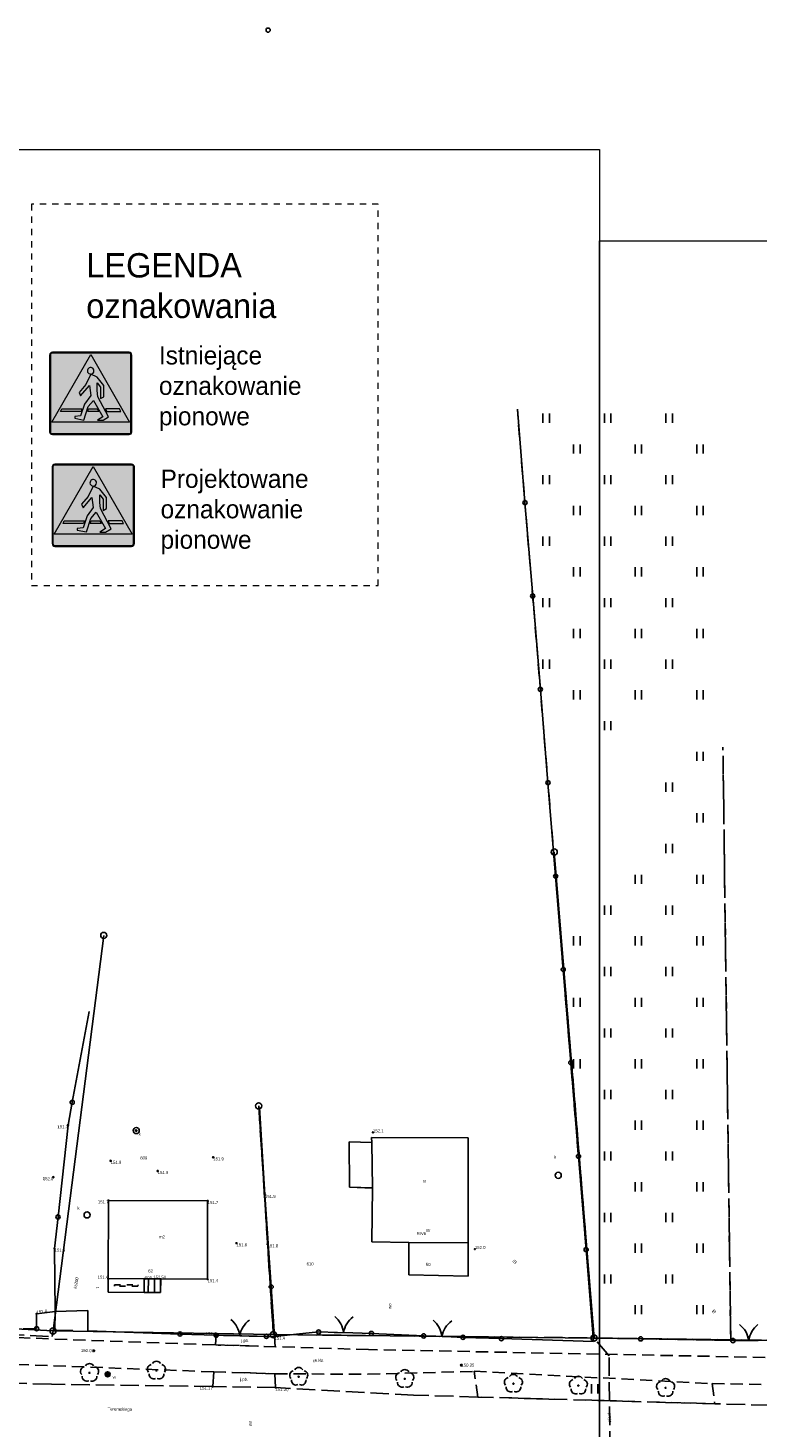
# Model space of a CAD drawing. Extents: x 7583285 to 7585126, y 6019995 to 6020809.
# Tile 18 of 54: x 7583833 to 7583892, y 6020696 to 6020809. Entities that reach past the tile are written whole.
import ezdxf
from ezdxf.enums import TextEntityAlignment as Align

# ---------------------------------------------------------------- set-up
doc = ezdxf.new("R2010")
doc.units = 0
doc.header["$MEASUREMENT"] = 0
for name, pattern in [('1_OTKC', [1.5, 1, -0.5]), ('1_OTKJ', [2, 1.5, -0.5]), ('1_OTZI', [1.5, 1, -0.5]), ('1_OTZT', [1.5, 1, -0.5]), ('3_EGBN', [0]), ('3_EGBS', [0]), ('3_EGBSG', [0]), ('3_EGBU_A', [0]), ('3_EGBW', [0]), ('3_EGBW_W', [1, 0.5, -0.5]), ('4_SUPP_P', [2, 1.5, -0.5]), ('GUK', [2, 1.5, -0.5]), ('KUM', [1, 0.5, -0.5])]:
    doc.linetypes.add(name, pattern=pattern)
doc.layers.get('0').update_dxf_attribs({"linetype": 'CONTINUOUS', "lineweight": 5})
doc.layers.add('Dzialki', color=3, linetype='CONTINUOUS', lineweight=25)
for name, color, linetype in [('EADTD_T_0', 216, 'CONTINUOUS'), ('EGBB_E_T_0', 7, 'CONTINUOUS'), ('EGBB_L_0', 36, '3_EGBU_A'), ('EGBC_L_0', 7, '3_EGBN'), ('EGBE_L_1', 7, '3_EGBW'), ('EGBE_L_3', 7, '3_EGBS'), ('Kontury', 3, 'GUK'), ('Numery_dzialek', 7, 'CONTINUOUS'), ('Numery_konturow', 3, 'CONTINUOUS'), ('Numery_uzytkow', 3, 'CONTINUOUS'), ('OTK_E_T_0', 7, 'CONTINUOUS'), ('OTK_E_T_1', 7, 'CONTINUOUS'), ('OTK_E_T_8', 7, 'CONTINUOUS'), ('OTK_L_0', 7, '1_OTKJ'), ('OTK_L_2', 7, '1_OTKC'), ('OTO_L_0', 7, 'CONTINUOUS'), ('OTO_L_1', 7, 'CONTINUOUS'), ('OTR_T_0', 7, 'CONTINUOUS'), ('OTR_T_1', 7, 'CONTINUOUS'), ('OTZ_L_3', 7, '1_OTZT'), ('OTZ_T_0', 96, 'CONTINUOUS'), ('P_SUTP_E_T_0', 30, 'CONTINUOUS'), ('P_SUTP_L_0', 30, '4_SUPP_P'), ('Punkty', 7, 'CONTINUOUS'), ('SUGR_T_0', 52, 'CONTINUOUS'), ('SUK_E_T_4', 36, 'CONTINUOUS'), ('SUK_T_3', 36, 'CONTINUOUS'), ('SUKP_E_T_0', 36, 'CONTINUOUS'), ('SUNR_T_0', 7, 'CONTINUOUS'), ('SUP_E_T_1', 7, 'CONTINUOUS'), ('SUP_T_4', 7, 'CONTINUOUS'), ('SUTP_E_T_0', 30, 'CONTINUOUS'), ('SUW_E_T_2', 5, 'CONTINUOUS'), ('SUW_T_5', 5, 'CONTINUOUS'), ('SUWP_E_T_0', 5, 'CONTINUOUS')]:
    doc.layers.add(name, color=color, linetype=linetype)

# ---------------------------------------------------------------- blocks, each defined once
blk = doc.blocks.new('GRT')
at = {"linetype": 'Continuous'}
blk.add_circle((0, 0), 0.25, dxfattribs=at)
blk = doc.blocks.new('1_OTRN')
at = {"linetype": 'Continuous'}
blk.add_circle((0, 0), 0.045, dxfattribs=at)
blk = doc.blocks.new('1_OTRS')
at = {"linetype": 'Continuous'}
blk.add_circle((0, 0), 0.045, dxfattribs=at)
blk = doc.blocks.new('1_OTZL')
at = {"linetype": 'Continuous'}
blk.add_circle((0, 0), 0.045, dxfattribs=at)
for centre, start, end in [((-0.36, 0.12), 102.1445, 221.86), ((0, 0.38), 30.1401, 149.8599), ((0.36, 0.12), 318.14, 77.8555), ((-0.22, -0.3), 174.1482, 293.8542), ((0.22, -0.3), 246.1458, 5.8518)]:
    blk.add_arc(centre, 0.375, start, end, dxfattribs=at)
blk = doc.blocks.new('1_OTZT')
at = {"linetype": 'Continuous'}
for p, q in [((-0.2625, -0.375), (-0.2625, 0.375)), ((0.2625, -0.375), (0.2625, 0.375))]:
    blk.add_line(p, q, dxfattribs=at)
blk = doc.blocks.new('4_SUPS')
at = {"linetype": 'Continuous'}
blk.add_circle((0, 0), 0.0625, dxfattribs=at)
blk = doc.blocks.new('4_SUKS')
at = {"linetype": 'Continuous'}
blk.add_circle((0, 0), 0.25, dxfattribs=at)
blk = doc.blocks.new('4_SUPW')
at = {"linetype": 'Continuous'}
blk.add_circle((0, 0), 0.25, dxfattribs=at)
blk = doc.blocks.new('4_SUWW')
at = {"linetype": 'Continuous'}
for radius in [0.2, 0.175, 0.15, 0.125, 0.1, 0.075, 0.05, 0.025, 0.00715]:
    blk.add_circle((0, 0), radius, dxfattribs=at)
blk = doc.blocks.new('D-6')
at = {"true_color": 0x000000}
h = blk.add_hatch(color=18, dxfattribs=at)
h.dxf.hatch_style = 1
edge = h.paths.add_edge_path()
edge.add_line((-369, 382), (242, 993))
edge = h.paths.add_edge_path()
edge.add_line((-242, 255), (369, 866))
at = {"true_color": 0xffffff}
h = blk.add_hatch(color=7, dxfattribs=at)
h.dxf.hatch_style = 1
h.paths.add_polyline_path([(-450, 30, 0.414214), (-420, 0), (0, 0), (420, 0, 0.414214), (450, 30), (450, 870, 0.414214), (420, 900), (-420, 900, 0.414214), (-450, 870)])
h.paths.add_polyline_path([(-441, 30, 0.414214), (-420, 9), (420, 9, 0.414214), (441, 30), (441, 870, 0.414214), (420, 891), (-420, 891, 0.414214), (-441, 870)], flags=16)
h.paths.add_polyline_path([(-390, 240), (-390, 795), (-240, 795), (-240, 613), (90, 613), (90, 878), (293, 878), (293, 22), (90, 22), (90, 422), (-240, 422), (-240, 240)], flags=0)
h.paths.add_polyline_path([(-382, 248), (-382, 788), (-247, 788), (-247, 613), (-247, 248)], flags=0)
h = blk.add_hatch(color=5)
h.dxf.hatch_style = 1
h.paths.add_polyline_path([(-420, 9), (420, 9, 0.414214), (441, 30), (441, 870, 0.414214), (420, 891), (-420, 891, 0.414214), (-441, 870), (-441, 30, 0.414214)])
h = blk.add_hatch(color=7, dxfattribs=at)
h.dxf.hatch_style = 1
h.paths.add_polyline_path([(-426, 135), (0, 876), (426, 135)])
at = {"true_color": 0x000000}
h = blk.add_hatch(color=18, dxfattribs=at)
h.dxf.hatch_style = 1
h.paths.add_polyline_path([(-175, 195), (-175, 177), (-74, 158), (-27, 306), (31, 373), (133, 194), (73, 157), (135, 157), (195, 192), (79, 414), (72, 481), (72, 565), (108, 517), (108, 393), (144, 414), (144, 535), (72, 628), (0, 661), (-54, 547), (-128, 461), (-111, 424), (-14, 535), (0, 427), (-67, 333), (-110, 204)])
h.paths.add_polyline_path([(-331, 252), (-317, 279), (-97, 279), (-106, 252)])
h.paths.add_polyline_path([(36, 697, 2.414214), (0, 661, 0.414214)])
h.paths.add_polyline_path([(162, 279), (176, 252), (331, 252), (317, 279)])
h.paths.add_polyline_path([(-33, 252), (-24, 279), (72, 279), (88, 252)])
at = {"color": 7, "true_color": 0xffffff}
for points in [[(-420, 0), (420, 0, 0.414214), (450, 30), (450, 870, 0.414214), (420, 900), (-420, 900, 0.414214), (-450, 870), (-450, 30, 0.414214)], [(-420, 9), (420, 9, 0.414214), (441, 30), (441, 870, 0.414214), (420, 891), (-420, 891, 0.414214), (-441, 870), (-441, 30, 0.414214), (-420, 9)]]:
    blk.add_lwpolyline(points, format="xyb", close=True, dxfattribs=at)
blk.add_lwpolyline([(-426, 135), (0, 876), (426, 135)], close=True, dxfattribs=at)
at = {"color": 18, "true_color": 0x000000}
for points in [[(-175, 195), (-175, 177), (-74, 158), (-27, 306), (31, 373), (133, 194), (73, 157), (135, 157), (195, 192), (79, 414), (72, 481), (72, 565), (108, 517), (108, 393), (144, 414), (144, 535), (72, 628), (0, 661), (-54, 547), (-128, 461), (-111, 424), (-14, 535), (0, 427), (-67, 333), (-110, 204)], [(-331, 252), (-317, 279), (-97, 279), (-106, 252)], [(-33, 252), (-24, 279), (72, 279), (88, 252)], [(162, 279), (176, 252), (331, 252), (317, 279)]]:
    blk.add_lwpolyline(points, close=True, dxfattribs=at)
blk.add_lwpolyline([(36, 697, 2.414214), (0, 661, 0.414214)], format="xyb", close=True, dxfattribs=at)
blk = doc.blocks.new('D-6_')
at = {"true_color": 0x000000}
h = blk.add_hatch(color=18, dxfattribs=at)
h.dxf.hatch_style = 1
edge = h.paths.add_edge_path()
edge.add_line((-369, 382), (242, 993))
edge = h.paths.add_edge_path()
edge.add_line((-242, 255), (369, 866))
at = {"true_color": 0xffffff}
h = blk.add_hatch(color=7, dxfattribs=at)
h.dxf.hatch_style = 1
h.paths.add_polyline_path([(-450, 30, 0.414214), (-420, 0), (0, 0), (420, 0, 0.414214), (450, 30), (450, 870, 0.414214), (420, 900), (-420, 900, 0.414214), (-450, 870)])
h.paths.add_polyline_path([(-441, 30, 0.414214), (-420, 9), (420, 9, 0.414214), (441, 30), (441, 870, 0.414214), (420, 891), (-420, 891, 0.414214), (-441, 870)], flags=16)
h.paths.add_polyline_path([(-390, 240), (-390, 795), (-240, 795), (-240, 613), (90, 613), (90, 878), (293, 878), (293, 22), (90, 22), (90, 422), (-240, 422), (-240, 240)], flags=0)
h.paths.add_polyline_path([(-382, 248), (-382, 788), (-247, 788), (-247, 613), (-247, 248)], flags=0)
at = {"true_color": 0x1d1d1d}
h = blk.add_hatch(color=250, dxfattribs=at)
h.dxf.hatch_style = 1
h.paths.add_polyline_path([(-420, 9), (420, 9, 0.414214), (441, 30), (441, 870, 0.414214), (420, 891), (-420, 891, 0.414214), (-441, 870), (-441, 30, 0.414214)])
at = {"true_color": 0xffffff}
h = blk.add_hatch(color=7, dxfattribs=at)
h.dxf.hatch_style = 1
h.paths.add_polyline_path([(-426, 135), (0, 876), (426, 135)])
at = {"true_color": 0x000000}
h = blk.add_hatch(color=18, dxfattribs=at)
h.dxf.hatch_style = 1
h.paths.add_polyline_path([(-175, 195), (-175, 177), (-74, 158), (-27, 306), (31, 373), (133, 194), (73, 157), (135, 157), (195, 192), (79, 414), (72, 481), (72, 565), (108, 517), (108, 393), (144, 414), (144, 535), (72, 628), (0, 661), (-54, 547), (-128, 461), (-111, 424), (-14, 535), (0, 427), (-67, 333), (-110, 204)])
h.paths.add_polyline_path([(-331, 252), (-317, 279), (-97, 279), (-106, 252)])
h.paths.add_polyline_path([(36, 697, 2.414214), (0, 661, 0.414214)])
h.paths.add_polyline_path([(162, 279), (176, 252), (331, 252), (317, 279)])
h.paths.add_polyline_path([(-33, 252), (-24, 279), (72, 279), (88, 252)])
at = {"color": 7, "true_color": 0xffffff}
for points in [[(-420, 0), (420, 0, 0.414214), (450, 30), (450, 870, 0.414214), (420, 900), (-420, 900, 0.414214), (-450, 870), (-450, 30, 0.414214)], [(-420, 9), (420, 9, 0.414214), (441, 30), (441, 870, 0.414214), (420, 891), (-420, 891, 0.414214), (-441, 870), (-441, 30, 0.414214), (-420, 9)]]:
    blk.add_lwpolyline(points, format="xyb", close=True, dxfattribs=at)
blk.add_lwpolyline([(-426, 135), (0, 876), (426, 135)], close=True, dxfattribs=at)
at = {"color": 18, "true_color": 0x000000}
for points in [[(-175, 195), (-175, 177), (-74, 158), (-27, 306), (31, 373), (133, 194), (73, 157), (135, 157), (195, 192), (79, 414), (72, 481), (72, 565), (108, 517), (108, 393), (144, 414), (144, 535), (72, 628), (0, 661), (-54, 547), (-128, 461), (-111, 424), (-14, 535), (0, 427), (-67, 333), (-110, 204)], [(-331, 252), (-317, 279), (-97, 279), (-106, 252)], [(-33, 252), (-24, 279), (72, 279), (88, 252)], [(162, 279), (176, 252), (331, 252), (317, 279)]]:
    blk.add_lwpolyline(points, close=True, dxfattribs=at)
blk.add_lwpolyline([(36, 697, 2.414214), (0, 661, 0.414214)], format="xyb", close=True, dxfattribs=at)

msp = doc.modelspace()

# ---------------------------------------------------------------- linework, layer by layer
at = {"color": 0, "linetype": 'KUM', "lineweight": 20}
for p, q in [((7583833.059, 6020795.158), (7583833.059, 6020764.147)), ((7583861.251, 6020795.158), (7583833.059, 6020795.158)), ((7583861.251, 6020764.147), (7583861.251, 6020795.158)), ((7583833.059, 6020764.147), (7583861.251, 6020764.147))]:
    msp.add_line(p, q, dxfattribs=at)
at = {"lineweight": 9}
for points in [[(7583879.239, 6020643.695), (7583658.739, 6020643.695), (7583658.739, 6020799.62), (7583879.239, 6020799.62), (7583879.239, 6020643.695)], [(7584089.239, 6020643.695), (7583879.239, 6020643.695), (7583879.239, 6020792.195), (7584089.239, 6020792.195), (7584089.239, 6020643.695)]]:
    msp.add_lwpolyline(points, dxfattribs=at)
at = {"layer": 'Dzialki'}
for p, q in [((7583875.55, 6020742.48), (7583878.79, 6020702.96)), ((7583834.82, 6020703.53), (7583838.94, 6020735.7)), ((7583851.53, 6020721.84), (7583852.72, 6020703.24)), ((7583811.36, 6020704.84), (7583834.82, 6020703.53)), ((7583852.72, 6020703.24), (7583834.82, 6020703.53)), ((7583878.79, 6020702.96), (7583852.72, 6020703.24)), ((7583911.03, 6020702.54), (7583878.79, 6020702.96))]:
    msp.add_line(p, q, dxfattribs=at)
at = {"layer": 'EGBB_L_0', "linetype": '3_EGBU_A'}
for p, q in [((7583860.71, 6020718.87), (7583860.7, 6020719.27)), ((7583860.7, 6020719.27), (7583868.55, 6020719.24)), ((7583858.91, 6020715.24), (7583858.87, 6020718.9)), ((7583858.87, 6020718.9), (7583860.71, 6020718.87)), ((7583868.55, 6020719.24), (7583868.55, 6020710.69)), ((7583860.77, 6020715.16), (7583858.91, 6020715.24)), ((7583860.71, 6020710.79), (7583860.77, 6020715.16)), ((7583839.32, 6020714.15), (7583839.3, 6020707.79)), ((7583847.38, 6020714.11), (7583839.32, 6020714.15)), ((7583847.37, 6020707.75), (7583847.38, 6020714.11)), ((7583863.74, 6020710.72), (7583860.71, 6020710.79)), ((7583863.72, 6020708.11), (7583863.74, 6020710.72)), ((7583868.55, 6020710.69), (7583868.56, 6020707.99)), ((7583868.56, 6020707.99), (7583863.72, 6020708.11)), ((7583839.3, 6020707.79), (7583847.37, 6020707.75))]:
    msp.add_line(p, q, dxfattribs=at)
at = {"layer": 'EGBC_L_0', "linetype": '3_EGBN'}
for p, q in [((7583860.71, 6020718.87), (7583858.87, 6020718.9)), ((7583858.87, 6020718.9), (7583858.91, 6020715.24)), ((7583860.77, 6020715.15), (7583860.71, 6020718.87)), ((7583858.91, 6020715.24), (7583860.77, 6020715.15)), ((7583863.72, 6020708.11), (7583863.74, 6020710.72)), ((7583863.74, 6020710.72), (7583868.55, 6020710.69)), ((7583868.55, 6020710.69), (7583868.55, 6020707.99)), ((7583868.55, 6020707.99), (7583863.72, 6020708.11))]:
    msp.add_line(p, q, dxfattribs=at)
at = {"layer": 'EGBE_L_1', "linetype": '3_EGBW'}
for p, q in [((7583839.3, 6020707.79), (7583839.3, 6020706.68)), ((7583842.22, 6020707.78), (7583839.3, 6020707.79)), ((7583842.21, 6020706.67), (7583842.22, 6020707.78)), ((7583839.3, 6020706.68), (7583842.21, 6020706.67))]:
    msp.add_line(p, q, dxfattribs=at)
at = {"layer": 'EGBE_L_1', "linetype": '3_EGBW_W'}
for p, q in [((7583839.8, 6020707.18), (7583839.8, 6020707.29)), ((7583839.8, 6020707.29), (7583841.72, 6020707.28)), ((7583841.71, 6020707.17), (7583839.8, 6020707.18)), ((7583841.72, 6020707.28), (7583841.71, 6020707.17))]:
    msp.add_line(p, q, dxfattribs=at)
at = {"layer": 'EGBE_L_3', "linetype": '3_EGBS'}
for p, q in [((7583842.21, 6020706.67), (7583842.22, 6020707.78)), ((7583842.22, 6020707.78), (7583843.57, 6020707.77)), ((7583842.55, 6020706.67), (7583842.56, 6020707.78)), ((7583843.05, 6020706.66), (7583843.06, 6020707.77)), ((7583843.55, 6020706.66), (7583843.56, 6020707.77)), ((7583843.57, 6020707.77), (7583843.55, 6020706.66))]:
    msp.add_line(p, q, dxfattribs=at)
at = {"layer": 'EGBE_L_3', "linetype": '3_EGBSG'}
msp.add_line((7583843.55, 6020706.66), (7583842.21, 6020706.67), dxfattribs=at)
at = {"layer": 'Kontury'}
for p, q in [((7583876.23, 6020734.2), (7583878.79, 6020702.96)), ((7583851.53, 6020721.84), (7583852.72, 6020703.24)), ((7583852.72, 6020703.24), (7583878.79, 6020702.96)), ((7583878.79, 6020702.96), (7583911.03, 6020702.54))]:
    msp.add_line(p, q, dxfattribs=at)
at = {"layer": 'OTK_L_0', "linetype": '1_OTKJ'}
for p, q in [((7583889.89, 6020702.81), (7583889.26, 6020751)), ((7583848.07, 6020703.18), (7583848.02, 6020702.4)), ((7583848.02, 6020702.4), (7583852.88, 6020702.25)), ((7583852.16, 6020703.09), (7583848.07, 6020703.18)), ((7583852.81, 6020703.08), (7583852.16, 6020703.09)), ((7583852.88, 6020702.25), (7583852.81, 6020703.08)), ((7583889.89, 6020702.81), (7583893.24, 6020702.77)), ((7583847.87, 6020700.21), (7583847.79, 6020699.02)), ((7583852.83, 6020700.05), (7583847.87, 6020700.21)), ((7583852.9, 6020698.93), (7583852.83, 6020700.05)), ((7583834.68, 6020699.2), (7583829.97, 6020699.34)), ((7583847.79, 6020699.02), (7583834.68, 6020699.2)), ((7583852.9, 6020698.93), (7583847.79, 6020699.02)), ((7583864.11, 6020698.31), (7583852.9, 6020698.93)), ((7583869.35, 6020698.16), (7583864.11, 6020698.31)), ((7583888.6, 6020697.61), (7583869.35, 6020698.16)), ((7583893.06, 6020697.49), (7583888.6, 6020697.61))]:
    msp.add_line(p, q, dxfattribs=at)
at = {"layer": 'OTK_L_2', "linetype": '1_OTKC'}
for p, q in [((7583810.97, 6020703.76), (7583848.24, 6020702.39)), ((7583860.45, 6020702.02), (7583848.24, 6020702.39)), ((7583810.87, 6020701.6), (7583847.86, 6020700.21)), ((7583894.18, 6020701.35), (7583860.45, 6020702.02)), ((7583847.86, 6020700.21), (7583852.86, 6020700.05)), ((7583852.86, 6020700.05), (7583860.4, 6020700.01)), ((7583860.4, 6020700.01), (7583869.04, 6020700.25)), ((7583869.04, 6020700.25), (7583888.38, 6020699.25)), ((7583888.38, 6020699.25), (7583895.48, 6020699.14))]:
    msp.add_line(p, q, dxfattribs=at)
at = {"layer": 'OTO_L_0'}
for p, q in [((7583873.17, 6020770.9), (7583872.55, 6020778.49)), ((7583873.8, 6020763.31), (7583873.17, 6020770.9)), ((7583874.42, 6020755.71), (7583873.8, 6020763.31)), ((7583875.04, 6020748.12), (7583874.42, 6020755.71)), ((7583875.66, 6020740.52), (7583875.04, 6020748.12)), ((7583876.28, 6020732.93), (7583875.66, 6020740.52)), ((7583876.9, 6020725.34), (7583876.28, 6020732.93)), ((7583837.74, 6020729.5), (7583836.37, 6020722.13)), ((7583877.52, 6020717.74), (7583876.9, 6020725.34)), ((7583836.37, 6020722.13), (7583836.03, 6020720.27)), ((7583851.59, 6020721.7), (7583852.04, 6020714.6)), ((7583836.03, 6020720.27), (7583835.22, 6020712.81)), ((7583878.14, 6020710.15), (7583877.52, 6020717.74)), ((7583852.04, 6020714.6), (7583852.54, 6020707.12)), ((7583835.22, 6020712.81), (7583834.94, 6020710.23)), ((7583834.94, 6020710.23), (7583834.99, 6020705.11)), ((7583878.75, 6020702.67), (7583878.14, 6020710.15)), ((7583852.54, 6020707.12), (7583852.81, 6020703.08)), ((7583834.99, 6020705.11), (7583833.48, 6020704.93)), ((7583833.48, 6020704.93), (7583833.48, 6020703.72)), ((7583834.99, 6020705.11), (7583834.96, 6020703.59)), ((7583834.99, 6020705.11), (7583837.65, 6020705.21)), ((7583837.65, 6020705.21), (7583837.63, 6020703.53)), ((7583834.96, 6020703.59), (7583836.43, 6020703.56)), ((7583837.63, 6020703.53), (7583845.13, 6020703.28)), ((7583856.4, 6020703.45), (7583852.81, 6020703.08)), ((7583864.94, 6020703.13), (7583860.69, 6020703.33)), ((7583845.13, 6020703.28), (7583848.07, 6020703.18)), ((7583871.26, 6020702.91), (7583868.14, 6020703.01)), ((7583878.75, 6020702.67), (7583871.26, 6020702.91)), ((7583882.58, 6020702.89), (7583878.79, 6020702.96)), ((7583890.07, 6020702.75), (7583882.58, 6020702.89))]:
    msp.add_line(p, q, dxfattribs=at)
for centre in [(7583852.292, 6020809.326), (7583873.17, 6020770.9), (7583873.8, 6020763.31), (7583874.42, 6020755.71), (7583875.04, 6020748.12), (7583875.66, 6020740.52), (7583876.28, 6020732.93), (7583876.9, 6020725.34), (7583836.37, 6020722.13), (7583877.52, 6020717.74), (7583835.22, 6020712.81), (7583878.14, 6020710.15), (7583852.54, 6020707.12), (7583845.13, 6020703.28), (7583871.26, 6020702.91), (7583882.58, 6020702.89)]:
    msp.add_circle(centre, 0.17, dxfattribs=at)
at = {"layer": 'OTO_L_1'}
for p, q in [((7583832.38, 6020703.7), (7583833.48, 6020703.72)), ((7583856.4, 6020703.45), (7583857.92, 6020703.41)), ((7583857.67, 6020703.41), (7583859.17, 6020703.37)), ((7583859.17, 6020703.37), (7583860.69, 6020703.33)), ((7583848.07, 6020703.18), (7583849.49, 6020703.15)), ((7583849.24, 6020703.15), (7583850.74, 6020703.12)), ((7583850.74, 6020703.12), (7583852.16, 6020703.09)), ((7583864.94, 6020703.13), (7583865.92, 6020703.1)), ((7583865.67, 6020703.11), (7583867.16, 6020703.05)), ((7583867.16, 6020703.05), (7583868.14, 6020703.01)), ((7583890.07, 6020702.75), (7583890.86, 6020702.75)), ((7583890.61, 6020702.75), (7583892.11, 6020702.75))]:
    msp.add_line(p, q, dxfattribs=at)
for centre in [(7583833.48, 6020703.72), (7583848.07, 6020703.18), (7583856.4, 6020703.45), (7583860.69, 6020703.33), (7583852.16, 6020703.09), (7583864.94, 6020703.13), (7583868.14, 6020703.01), (7583890.07, 6020702.75)]:
    msp.add_circle(centre, 0.17, dxfattribs=at)
for centre, start, end in [((7583848.004, 6020702.905), 6.68387, 50.75824), ((7583856.432, 6020703.171), 6.3679, 50.44228), ((7583860.392, 6020703.062), 126.40462, 170.479), ((7583851.964, 6020702.818), 126.72059, 170.79496), ((7583864.425, 6020702.876), 5.82336, 49.89773), ((7583868.384, 6020702.729), 125.86008, 169.93445), ((7583889.376, 6020702.478), 7.94445, 52.01883), ((7583893.337, 6020702.478), 127.98117, 172.05555)]:
    msp.add_arc(centre, 2, start, end, dxfattribs=at)
at = {"layer": 'OTZ_L_3', "linetype": '1_OTZI'}
for p, q in [((7583878.73, 6020702.96), (7583872.55, 6020778.49)), ((7583889.89, 6020702.76), (7583889.26, 6020751)), ((7583889.89, 6020702.76), (7583878.73, 6020702.96)), ((7583869.04, 6020700.25), (7583888.38, 6020699.25)), ((7583869.35, 6020698.16), (7583869.04, 6020700.25)), ((7583888.38, 6020699.25), (7583888.6, 6020697.61)), ((7583888.6, 6020697.61), (7583869.35, 6020698.16))]:
    msp.add_line(p, q, dxfattribs=at)
at = {"layer": 'P_SUTP_L_0', "linetype": '4_SUPP_P'}
for p, q in [((7583812.97, 6020704), (7583834.75, 6020703.08)), ((7583834.75, 6020703.08), (7583834.82, 6020703.53)), ((7583880, 6020701.5), (7583878.79, 6020702.96)), ((7583880.15, 6020687.88), (7583880, 6020701.5))]:
    msp.add_line(p, q, dxfattribs=at)

# ---------------------------------------------------------------- block references
at = {"color": 5, "lineweight": 0, "xscale": 0.007424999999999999, "yscale": 0.007424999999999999, "zscale": 0.007424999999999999}
for name, p in [('D-6_', (7583837.874, 6020776.44)), ('D-6', (7583838.08, 6020767.339))]:
    msp.add_blockref(name, p, dxfattribs=at)
at = {"layer": 'OTR_T_0'}
for p in [(7583842.28, 6020707.78), (7583847.79, 6020699.02), (7583852.9, 6020698.93)]:
    msp.add_blockref('1_OTRS', p, dxfattribs=at)
at = {"layer": 'OTR_T_1'}
for p in [(7583836.03, 6020720.27), (7583839.5, 6020717.37), (7583847.83, 6020717.65), (7583843.32, 6020716.54), (7583839.32, 6020714.15), (7583847.38, 6020714.11), (7583852.04, 6020714.6), (7583834.94, 6020710.23), (7583849.72, 6020710.67), (7583852.25, 6020710.58), (7583839.3, 6020707.79), (7583847.37, 6020707.75), (7583848.07, 6020703.18), (7583852.81, 6020703.08)]:
    msp.add_blockref('1_OTRN', p, dxfattribs=at)
for p, rotation in [((7583860.82, 6020719.68), 0.413817), ((7583834.84, 6020716.04), 0.41379), ((7583869.1, 6020710.19), 0.413817), ((7583833.48, 6020704.93), 0.41379)]:
    msp.add_blockref('1_OTRN', p, dxfattribs=dict(at, rotation=rotation))
at = {"layer": 'OTZ_L_3'}
for p in [(7583874.89, 6020777.76), (7583879.89, 6020777.76), (7583884.89, 6020777.76), (7583877.39, 6020775.26), (7583882.39, 6020775.26), (7583887.39, 6020775.26), (7583874.89, 6020772.76), (7583879.89, 6020772.76), (7583884.89, 6020772.76), (7583877.39, 6020770.26), (7583882.39, 6020770.26), (7583887.39, 6020770.26), (7583874.89, 6020767.76), (7583879.89, 6020767.76), (7583884.89, 6020767.76), (7583877.39, 6020765.26), (7583882.39, 6020765.26), (7583887.39, 6020765.26), (7583874.89, 6020762.76), (7583879.89, 6020762.76), (7583884.89, 6020762.76), (7583877.39, 6020760.26), (7583882.39, 6020760.26), (7583887.39, 6020760.26), (7583874.89, 6020757.76), (7583879.89, 6020757.76), (7583884.89, 6020757.76), (7583877.39, 6020755.26), (7583882.39, 6020755.26), (7583887.39, 6020755.26), (7583879.89, 6020752.76), (7583887.39, 6020750.26), (7583884.89, 6020747.76), (7583887.39, 6020745.26), (7583884.89, 6020742.76), (7583882.39, 6020740.26), (7583887.39, 6020740.26), (7583879.89, 6020737.76), (7583884.89, 6020737.76), (7583877.39, 6020735.26), (7583882.39, 6020735.26), (7583887.39, 6020735.26), (7583879.89, 6020732.76), (7583884.89, 6020732.76), (7583877.39, 6020730.26), (7583882.39, 6020730.26), (7583887.39, 6020730.26), (7583879.89, 6020727.76), (7583884.89, 6020727.76), (7583877.39, 6020725.26), (7583882.39, 6020725.26), (7583887.39, 6020725.26), (7583879.89, 6020722.76), (7583884.89, 6020722.76), (7583882.39, 6020720.26), (7583887.39, 6020720.26), (7583879.89, 6020717.76), (7583884.89, 6020717.76), (7583882.39, 6020715.26), (7583887.39, 6020715.26), (7583879.89, 6020712.76), (7583884.89, 6020712.76), (7583882.39, 6020710.26), (7583887.39, 6020710.26), (7583879.89, 6020707.76), (7583884.89, 6020707.76), (7583882.39, 6020705.26), (7583887.39, 6020705.26), (7583878.84, 6020698.82), (7583878.84, 6020698.82)]:
    msp.add_blockref('1_OTZT', p, dxfattribs=at)
at = {"layer": 'OTZ_T_0'}
for p in [(7583843.22, 6020700.31), (7583837.78, 6020700.13), (7583854.78, 6020699.81), (7583863.4, 6020699.64), (7583872.23, 6020699.25), (7583877.51, 6020699.09), (7583884.6, 6020698.91)]:
    msp.add_blockref('1_OTZL', p, dxfattribs=at)
at = {"layer": 'Punkty'}
for p in [(7583875.55, 6020742.48), (7583838.94, 6020735.7), (7583851.53, 6020721.84), (7583834.82, 6020703.53), (7583852.72, 6020703.24), (7583878.79, 6020702.96)]:
    msp.add_blockref('GRT', p, dxfattribs=at)
at = {"layer": 'SUGR_T_0'}
for p in [(7583838.13, 6020701.92), (7583868, 6020700.75)]:
    msp.add_blockref('4_SUPS', p, dxfattribs=at)
at = {"layer": 'SUK_T_3'}
for p in [(7583875.87, 6020716.19), (7583837.58, 6020712.97)]:
    msp.add_blockref('4_SUKS', p, dxfattribs=at)
at = {"layer": 'SUNR_T_0'}
msp.add_blockref('4_SUPS', (7583841.57, 6020719.83), dxfattribs=at)
at = {"layer": 'SUP_T_4'}
msp.add_blockref('4_SUPW', (7583841.57, 6020719.83), dxfattribs=at)
at = {"layer": 'SUW_T_5'}
msp.add_blockref('4_SUWW', (7583839.25, 6020700.01), dxfattribs=at)

# ---------------------------------------------------------------- texts
at = {"color": 18, "linetype": 'ByBlock', "lineweight": -2, "true_color": 0x050505, "width": 40.30845, "attachment_point": 1}
for s, insert, char_height in [('LEGENDA\\Poznakowania', (7583837.511, 6020791.186), 1.98), ('Istniejące \\Poznakowanie \\Ppionowe', (7583843.418, 6020783.619), 1.485), ('Projektowane \\Poznakowanie\\Ppionowe', (7583843.552, 6020773.583), 1.485)]:
    msp.add_mtext(s, dxfattribs=dict(at, insert=insert, char_height=char_height))
at = {"layer": 'EADTD_T_0'}
for s, rotation, p in [('60', 357.73205, (7583865.11, 6020708.83)), ('62', 359.42706, (7583842.55, 6020708.29))]:
    msp.add_text(s, height=0.25, rotation=rotation, dxfattribs=at).set_placement(p)
at = {"layer": 'EGBB_E_T_0'}
for s, p in [('m', (7583865, 6020715.71)), ('m2', (7583843.67, 6020711.19))]:
    msp.add_text(s, height=0.25, dxfattribs=at).set_placement(p, align=Align.MIDDLE)
at = {"layer": 'Numery_dzialek'}
for s, p in [('609', (7583841.9, 6020717.73)), ('610', (7583855.42, 6020709.11))]:
    msp.add_text(s, height=0.25, dxfattribs=at).set_placement(p, align=Align.TOP_LEFT)
at = {"layer": 'Numery_konturow'}
msp.add_text('RIVb', height=0.25, dxfattribs=at).set_placement((7583865.14, 6020711.58), align=Align.TOP_RIGHT)
at = {"layer": 'Numery_uzytkow'}
msp.add_text('Br', height=0.25, dxfattribs=at).set_placement((7583865.14, 6020711.58))
at = {"layer": 'OTK_E_T_0'}
for p in [(7583850.45, 6020702.72), (7583850.35, 6020699.57)]:
    msp.add_text('j.pb.', height=0.25, dxfattribs=at).set_placement(p, align=Align.MIDDLE)
at = {"layer": 'OTK_E_T_1'}
msp.add_text('ch.kb.', height=0.25, rotation=2.58579, dxfattribs=at).set_placement((7583856.38, 6020701.14), align=Align.MIDDLE)
at = {"layer": 'OTK_E_T_8'}
msp.add_text('¯eromskiego', height=0.25, rotation=359.05043, dxfattribs=at).set_placement((7583840.25, 6020697.15), align=Align.MIDDLE)
at = {"layer": 'OTR_T_0'}
msp.add_text('ppp 152.50', height=0.25, rotation=359.70281, dxfattribs=at).set_placement((7583842.28, 6020707.78))
msp.add_text('151.17', height=0.25, dxfattribs=at).set_placement((7583847.79, 6020699.02), align=Align.TOP_RIGHT)
msp.add_text('151.20', height=0.25, rotation=357.29639, dxfattribs=at).set_placement((7583852.9, 6020698.93), align=Align.TOP_LEFT)
at = {"layer": 'OTR_T_1'}
for s, rotation, p in [('151.7', 0.12069, (7583836.03, 6020720.27)), ('152.0', 359.56917, (7583834.84, 6020716.04)), ('151.7', 359.96884, (7583839.32, 6020714.15))]:
    msp.add_text(s, height=0.25, rotation=rotation, dxfattribs=at).set_placement(p, align=Align.TOP_RIGHT)
for s, rotation, p in [('152.1', 0.41382, (7583860.82, 6020719.68)), ('152.0', 0.41382, (7583869.1, 6020710.19)), ('151.4', 7.56084, (7583833.48, 6020704.93))]:
    msp.add_text(s, height=0.25, rotation=rotation, dxfattribs=at).set_placement(p)
for s, p in [('151.8', (7583839.5, 6020717.37)), ('151.9', (7583847.83, 6020717.65)), ('151.9', (7583843.32, 6020716.54)), ('151.7', (7583847.38, 6020714.11)), ('151.9', (7583852.04, 6020714.6)), ('151.6', (7583834.94, 6020710.23)), ('151.6', (7583849.72, 6020710.67)), ('151.8', (7583852.25, 6020710.58)), ('151.4', (7583847.37, 6020707.75)), ('151.4', (7583852.81, 6020703.08))]:
    msp.add_text(s, height=0.25, dxfattribs=at).set_placement(p, align=Align.TOP_LEFT)
for s, p in [('151.4', (7583839.3, 6020707.79)), ('151.3', (7583848.07, 6020703.18))]:
    msp.add_text(s, height=0.25, dxfattribs=at).set_placement(p, align=Align.RIGHT)
at = {"layer": 'P_SUTP_E_T_0'}
msp.add_text('proj.t', height=0.25, rotation=270.66, dxfattribs=at).set_placement((7583880.05, 6020696.51), align=Align.MIDDLE)
at = {"layer": 'SUGR_T_0'}
msp.add_text('150.07', height=0.25, rotation=358.09401, dxfattribs=at).set_placement((7583838.13, 6020701.92), align=Align.MIDDLE_RIGHT)
msp.add_text('150.35', height=0.25, rotation=0.36095, dxfattribs=at).set_placement((7583868, 6020700.75), align=Align.MIDDLE_LEFT)
at = {"layer": 'SUK_E_T_4'}
msp.add_text('k', height=0.25, dxfattribs=at).set_placement((7583875.53, 6020717.8), align=Align.TOP_LEFT)
msp.add_text('k', height=0.25, dxfattribs=at).set_placement((7583836.79, 6020713.41))
at = {"layer": 'SUKP_E_T_0'}
msp.add_text('ks200', height=0.25, rotation=80.27559, dxfattribs=at).set_placement((7583836.68, 6020707.44), align=Align.MIDDLE)
at = {"layer": 'SUP_E_T_1'}
msp.add_text('x', height=0.25, dxfattribs=at).set_placement((7583841.77, 6020719.67), align=Align.TOP_LEFT)
at = {"layer": 'SUTP_E_T_0'}
for s, rotation, p in [('tB', 312.80232, (7583872.33, 6020709.16)), ('t', 90.41374, (7583838.42, 6020707.05)), ('tB', 20.19033, (7583888.53, 6020705.12))]:
    msp.add_text(s, height=0.25, rotation=rotation, dxfattribs=at).set_placement(p, align=Align.MIDDLE)
at = {"layer": 'SUW_E_T_2'}
msp.add_text('w', height=0.25, dxfattribs=at).set_placement((7583839.66, 6020699.89), align=Align.TOP_LEFT)
at = {"layer": 'SUWP_E_T_0'}
for rotation, p in [(88.07878, (7583862.19, 6020705.55)), (87.92999, (7583850.84, 6020696.01))]:
    msp.add_text('wo', height=0.25, rotation=rotation, dxfattribs=at).set_placement(p, align=Align.MIDDLE)

doc.saveas('drawing.dxf')
